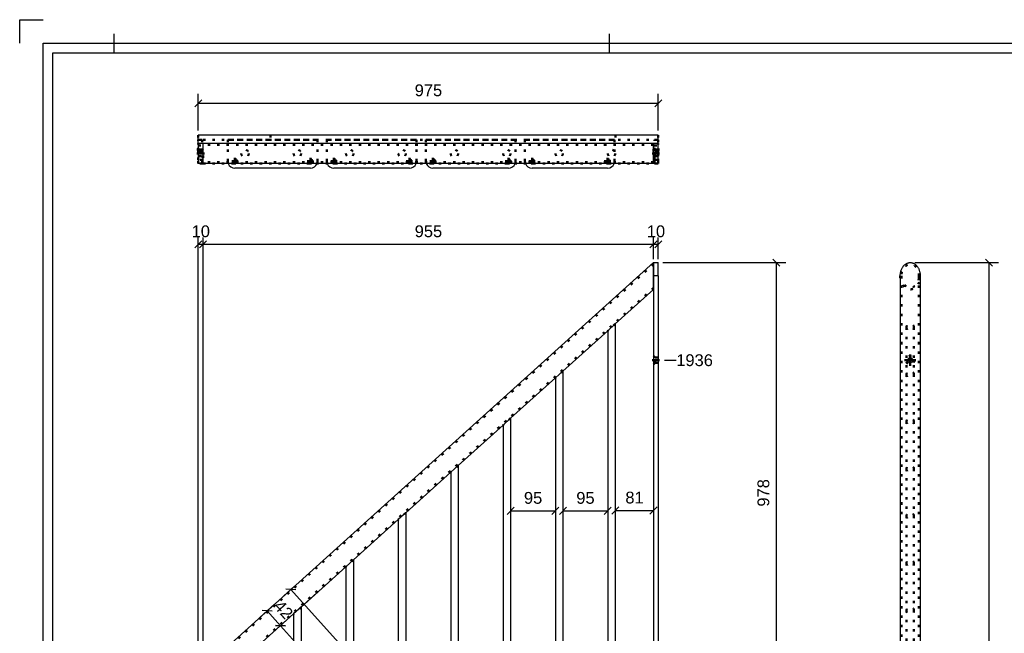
# Model space of a CAD drawing. Header units: millimetres. Extents: x -30 to 390, y -692 to -395.
# Tile 3 of 7: x -30 to 179, y -526 to -395. Entities that reach past the tile are written whole.
import ezdxf

# ---------------------------------------------------------------- set-up
doc = ezdxf.new("R2010")
doc.units = ezdxf.units.MM
doc.linetypes.add('DOT', pattern=[2, 0.5, -1.5])
doc.linetypes.add('STRICHPUNKT2', pattern=[18.5, 10, -4, 0.5, -4])
doc.layers.get('0').update_dxf_attribs({"linetype": 'CONTINUOUS'})
doc.layers.add('DIM49', color=4, linetype='CONTINUOUS')
doc.layers.add('TXT_DIM49', color=2, linetype='CONTINUOUS')
doc.layers.add('LE_ALL', color=7, linetype='CONTINUOUS', lineweight=50)
doc.styles.add('ARIAL', font='arial.ttf')

# ---------------------------------------------------------------- blocks, each defined once
blk = doc.blocks.new('DINA3_00002', base_point=(383.43, -685.5))
for p, q in [((-9.57, -402.5), (-9.57, -398.5)), ((95.43, -398.5), (95.43, -402.5)), ((-22.57, -685.5), (-22.57, -402.5)), ((-22.57, -402.5), (383.43, -402.5))]:
    blk.add_line(p, q)
for points in [[(-29.57, -400.5), (-29.57, -395.5), (-24.57, -395.5)], [(-24.57, -687.5), (-24.57, -400.5), (385.43, -400.5)]]:
    blk.add_lwpolyline(points)
blk = doc.blocks.new('_ZBL0026_00001')
blk.add_blockref('DINA3_00002', (383.43, -685.5))
blk = doc.blocks.new('Plaatwerk D_ 10_00096', base_point=(23.63, -420))
at = {"layer": 'LE_ALL', "color": 3, "linetype": 'DOT'}
for p, q in [((8.3, -420), (8.3, -421)), ((9.1, -421), (8.3, -421)), ((33.55, -421), (14.55, -421)), ((23.63, -420), (23.63, -421)), ((54.55, -421), (35.55, -421)), ((75.55, -421), (56.55, -421)), ((96.55, -421), (77.55, -421)), ((96.75, -420), (96.75, -421)), ((105.8, -421), (105, -421))]:
    blk.add_line(p, q, dxfattribs=at)
blk.add_lwpolyline([(105.8, -420), (105.8, -421), (8.3, -421)], dxfattribs=at)
blk = doc.blocks.new('Plaatwerk D_ 10_00095')
blk.add_blockref('Plaatwerk D_ 10_00096', (23.63, -420))
blk = doc.blocks.new('Plaatwerk D_ 8_00098', base_point=(105, -423.8))
at = {"layer": 'LE_ALL', "color": 3, "linetype": 'DOT'}
for p, q in [((105, -422.2), (105.8, -422.2)), ((105, -423.8), (105.8, -423.8)), ((105, -425.2), (105.8, -425.2)), ((105.8, -425.2), (105.8, -426)), ((105, -426), (105.8, -426))]:
    blk.add_line(p, q, dxfattribs=at)
blk.add_lwpolyline([(105, -426), (105, -425.2), (105, -421), (105.8, -421), (105.8, -425.2)], dxfattribs=at)
blk = doc.blocks.new('_00100', base_point=(104.7, -423))
at = {"layer": 'LE_ALL', "color": 1, "linetype": 'STRICHPUNKT2'}
blk.add_line((104.7, -423), (106.1, -423), dxfattribs=at)
blk.add_line((104.7, -423), (106.1, -423), dxfattribs=at)
blk = doc.blocks.new('_00099')
blk.add_blockref('_00100', (104.7, -423))
blk = doc.blocks.new('Plaatwerk D_ 8_00097')
for name, p in [('Plaatwerk D_ 8_00098', (105, -423.8)), ('_00099', (0, 0))]:
    blk.add_blockref(name, p)
blk = doc.blocks.new('Plaatwerk D_ 8_00102', base_point=(8.3, -423.8))
at = {"layer": 'LE_ALL', "color": 3, "linetype": 'DOT'}
for p, q in [((8.3, -422.2), (9.1, -422.2)), ((8.3, -423.8), (9.1, -423.8)), ((8.3, -426), (8.3, -425.2)), ((9.1, -425.2), (9.1, -426)), ((9.1, -426), (8.3, -426))]:
    blk.add_line(p, q, dxfattribs=at)
blk.add_lwpolyline([(9.1, -421), (9.1, -425.2), (8.3, -425.2), (8.3, -421)], close=True, dxfattribs=at)
blk = doc.blocks.new('_00104', base_point=(8, -423))
at = {"layer": 'LE_ALL', "color": 1, "linetype": 'STRICHPUNKT2'}
blk.add_line((8, -423), (9.4, -423), dxfattribs=at)
blk.add_line((8, -423), (9.4, -423), dxfattribs=at)
blk = doc.blocks.new('_00103')
blk.add_blockref('_00104', (8, -423))
blk = doc.blocks.new('Plaatwerk D_ 8_00101')
for name, p in [('Plaatwerk D_ 8_00102', (8.3, -423.8)), ('_00103', (0, 0))]:
    blk.add_blockref(name, p)
blk = doc.blocks.new('Plaatwerk D_ 10_00106', base_point=(8.94, -423.33))
blk.add_line((9.3, -426), (8.3, -426))
blk.add_lwpolyline([(9.3, -426), (9.3, -426), (9.3, -421.76), (8.3, -421.76), (8.3, -421.76), (8.3, -426)])
at = {"layer": 'LE_ALL', "color": 3, "linetype": 'DOT'}
for p, q in [((8.3, -423.33), (8.3, -424.43)), ((8.94, -423.33), (8.3, -423.33)), ((9.3, -422.97), (8.94, -423.33)), ((8.94, -423.33), (8.94, -424.43)), ((8.94, -423.33), (8.94, -424.43)), ((9.3, -424.79), (9.3, -422.97))]:
    blk.add_line(p, q, dxfattribs=at)
blk.add_lwpolyline([(9.3, -424.79), (8.94, -424.43), (8.3, -424.43)], dxfattribs=at)
blk = doc.blocks.new('_00108', base_point=(9.6, -423.88))
at = {"layer": 'LE_ALL', "color": 1, "linetype": 'STRICHPUNKT2'}
blk.add_line((9.6, -423.88), (8, -423.88), dxfattribs=at)
blk.add_line((9.6, -423.88), (8, -423.88), dxfattribs=at)
blk = doc.blocks.new('_00107')
blk.add_blockref('_00108', (9.6, -423.88))
blk = doc.blocks.new('Plaatwerk D_ 10_00105')
for name, p in [('Plaatwerk D_ 10_00106', (8.94, -423.33)), ('_00107', (0, 0))]:
    blk.add_blockref(name, p)
blk = doc.blocks.new('Plaatwerk D_ 10_00110', base_point=(105.16, -424.43))
blk.add_line((105.8, -426), (104.8, -426))
blk.add_lwpolyline([(105.8, -426), (105.8, -426), (105.8, -421.76), (104.8, -421.76), (104.8, -421.76), (104.8, -426)])
at = {"layer": 'LE_ALL', "color": 3, "linetype": 'DOT'}
for p, q in [((104.8, -422.97), (104.8, -424.79)), ((105.16, -424.43), (105.16, -423.33)), ((105.16, -424.43), (105.16, -423.33)), ((105.8, -424.43), (105.8, -423.33)), ((104.8, -424.79), (105.16, -424.43)), ((105.16, -424.43), (105.8, -424.43))]:
    blk.add_line(p, q, dxfattribs=at)
blk.add_lwpolyline([(104.8, -422.97), (105.16, -423.33), (105.8, -423.33)], dxfattribs=at)
blk = doc.blocks.new('_00112', base_point=(104.5, -423.88))
at = {"layer": 'LE_ALL', "color": 1, "linetype": 'STRICHPUNKT2'}
blk.add_line((104.5, -423.88), (106.1, -423.88), dxfattribs=at)
blk.add_line((104.5, -423.88), (106.1, -423.88), dxfattribs=at)
blk = doc.blocks.new('_00111')
blk.add_blockref('_00112', (104.5, -423.88))
blk = doc.blocks.new('Plaatwerk D_ 10_00109')
for name, p in [('Plaatwerk D_ 10_00110', (105.16, -424.43)), ('_00111', (0, 0))]:
    blk.add_blockref(name, p)
blk = doc.blocks.new('_D1', base_point=(54.17, -411.73))
at = {"layer": 'DIM49', "color": 1}
for p, q in [((9.05, -412.48), (7.55, -413.98)), ((8.3, -419), (8.3, -411.23)), ((8.3, -413.23), (105.8, -413.23)), ((105.05, -413.98), (106.55, -412.48)), ((105.8, -419), (105.8, -411.23))]:
    blk.add_line(p, q, dxfattribs=at)
at = {"layer": 'TXT_DIM49', "style": 'ARIAL'}
blk.add_text('975', height=2.5, dxfattribs=at).set_placement((54.17, -411.73))
blk = doc.blocks.new('Plaatwerk D_ 10_00114', base_point=(105.8, -420))
for p, q in [((105.8, -420), (8.3, -420)), ((8.3, -421.76), (8.3, -420)), ((105.8, -421.76), (105.8, -420))]:
    blk.add_line(p, q)
at = {"layer": 'LE_ALL', "color": 3, "linetype": 'DOT'}
for p, q in [((8.3, -426), (8.3, -421.76)), ((105.8, -426), (105.8, -421.76)), ((9.3, -426), (8.3, -426)), ((105.8, -426), (9.3, -426))]:
    blk.add_line(p, q, dxfattribs=at)
blk.add_blockref('_D1', (54.17, -411.73))
blk = doc.blocks.new('Plaatwerk D_ 10_00113')
blk.add_blockref('Plaatwerk D_ 10_00114', (105.8, -420))
blk = doc.blocks.new('Constructie buis 42.4x2.6_00116', base_point=(104.8, -422.02))
for p, q in [((9.3, -426), (9.3, -421.76)), ((104.8, -421.76), (9.3, -421.76)), ((104.8, -426), (104.8, -421.76)), ((104.8, -426), (9.3, -426))]:
    blk.add_line(p, q)
at = {"layer": 'LE_ALL', "color": 3, "linetype": 'DOT'}
for p, q in [((104.8, -422.02), (9.3, -422.02)), ((104.8, -425.74), (9.3, -425.74))]:
    blk.add_line(p, q, dxfattribs=at)
blk = doc.blocks.new('Constructie buis 42.4x2.6_00115')
blk.add_blockref('Constructie buis 42.4x2.6_00116', (104.8, -422.02))
blk = doc.blocks.new('Plaatwerk D_ 8_00119', base_point=(32.05, -425.05))
blk.add_line((32.05, -427), (16.05, -427))
for centre, start, end in [((16.05, -425.5), -160.5285, -90), ((32.05, -425.5), -90, -19.4715)]:
    blk.add_arc(centre, 1.5, start, end)
at = {"layer": 'LE_ALL', "color": 3, "linetype": 'DOT'}
for p, q in [((14.55, -421), (33.55, -421)), ((14.55, -425.5), (14.55, -421)), ((33.55, -421), (33.55, -425.5))]:
    blk.add_line(p, q, dxfattribs=at)
for centre in [(16.05, -425.5), (32.05, -425.5)]:
    blk.add_circle(centre, 0.45, dxfattribs=at)
for centre, start, end in [((16.05, -425.5), 180, -160.5285), ((32.05, -425.5), -19.4715, 0)]:
    blk.add_arc(centre, 1.5, start, end, dxfattribs=at)
blk = doc.blocks.new('_00121', base_point=(16.05, -425.5))
at = {"layer": 'LE_ALL', "color": 1, "linetype": 'STRICHPUNKT2'}
for p, q in [((16.05, -425.5), (15.37, -425.5)), ((16.05, -425.5), (15.37, -425.5)), ((16.05, -425.5), (16.05, -424.83)), ((16.05, -425.5), (16.05, -424.83)), ((16.05, -425.5), (16.72, -425.5)), ((16.05, -425.5), (16.05, -426.18)), ((16.05, -425.5), (16.72, -425.5)), ((16.05, -425.5), (16.05, -426.18)), ((32.05, -425.5), (31.37, -425.5)), ((32.05, -425.5), (31.37, -425.5)), ((32.05, -425.5), (32.05, -424.83)), ((32.05, -425.5), (32.05, -424.83)), ((32.05, -425.5), (32.72, -425.5)), ((32.05, -425.5), (32.05, -426.18)), ((32.05, -425.5), (32.72, -425.5)), ((32.05, -425.5), (32.05, -426.18))]:
    blk.add_line(p, q, dxfattribs=at)
blk = doc.blocks.new('_00120')
blk.add_blockref('_00121', (16.05, -425.5))
blk = doc.blocks.new('Plaatwerk D_ 8_00118')
for name, p in [('Plaatwerk D_ 8_00119', (32.05, -425.05)), ('_00120', (0, 0))]:
    blk.add_blockref(name, p)
blk = doc.blocks.new('Plaatwerk D_ 8_00123', base_point=(53.05, -425.05))
blk.add_line((53.05, -427), (37.05, -427))
for centre, start, end in [((37.05, -425.5), -160.5285, -90), ((53.05, -425.5), -90, -19.4715)]:
    blk.add_arc(centre, 1.5, start, end)
at = {"layer": 'LE_ALL', "color": 3, "linetype": 'DOT'}
for p, q in [((35.55, -421), (54.55, -421)), ((35.55, -425.5), (35.55, -421)), ((54.55, -421), (54.55, -425.5))]:
    blk.add_line(p, q, dxfattribs=at)
for centre in [(37.05, -425.5), (53.05, -425.5)]:
    blk.add_circle(centre, 0.45, dxfattribs=at)
for centre, start, end in [((37.05, -425.5), 180, -160.5285), ((53.05, -425.5), -19.4715, 0)]:
    blk.add_arc(centre, 1.5, start, end, dxfattribs=at)
blk = doc.blocks.new('_00125', base_point=(37.05, -425.5))
at = {"layer": 'LE_ALL', "color": 1, "linetype": 'STRICHPUNKT2'}
for p, q in [((37.05, -425.5), (36.37, -425.5)), ((37.05, -425.5), (36.37, -425.5)), ((37.05, -425.5), (37.05, -424.83)), ((37.05, -425.5), (37.05, -424.83)), ((37.05, -425.5), (37.72, -425.5)), ((37.05, -425.5), (37.05, -426.18)), ((37.05, -425.5), (37.72, -425.5)), ((37.05, -425.5), (37.05, -426.18)), ((53.05, -425.5), (52.37, -425.5)), ((53.05, -425.5), (52.37, -425.5)), ((53.05, -425.5), (53.05, -424.83)), ((53.05, -425.5), (53.05, -424.83)), ((53.05, -425.5), (53.72, -425.5)), ((53.05, -425.5), (53.05, -426.18)), ((53.05, -425.5), (53.72, -425.5)), ((53.05, -425.5), (53.05, -426.18))]:
    blk.add_line(p, q, dxfattribs=at)
blk = doc.blocks.new('_00124')
blk.add_blockref('_00125', (37.05, -425.5))
blk = doc.blocks.new('Plaatwerk D_ 8_00122')
for name, p in [('Plaatwerk D_ 8_00123', (53.05, -425.05)), ('_00124', (0, 0))]:
    blk.add_blockref(name, p)
blk = doc.blocks.new('Plaatwerk D_ 8_00127', base_point=(74.05, -425.05))
blk.add_line((74.05, -427), (58.05, -427))
for centre, start, end in [((58.05, -425.5), -160.5285, -90), ((74.05, -425.5), -90, -19.4715)]:
    blk.add_arc(centre, 1.5, start, end)
at = {"layer": 'LE_ALL', "color": 3, "linetype": 'DOT'}
for p, q in [((56.55, -421), (75.55, -421)), ((56.55, -425.5), (56.55, -421)), ((75.55, -421), (75.55, -425.5))]:
    blk.add_line(p, q, dxfattribs=at)
for centre in [(58.05, -425.5), (74.05, -425.5)]:
    blk.add_circle(centre, 0.45, dxfattribs=at)
for centre, start, end in [((58.05, -425.5), 180, -160.5285), ((74.05, -425.5), -19.4715, 0)]:
    blk.add_arc(centre, 1.5, start, end, dxfattribs=at)
blk = doc.blocks.new('_00129', base_point=(58.05, -425.5))
at = {"layer": 'LE_ALL', "color": 1, "linetype": 'STRICHPUNKT2'}
for p, q in [((58.05, -425.5), (57.37, -425.5)), ((58.05, -425.5), (57.37, -425.5)), ((58.05, -425.5), (58.05, -424.83)), ((58.05, -425.5), (58.05, -424.83)), ((58.05, -425.5), (58.72, -425.5)), ((58.05, -425.5), (58.05, -426.18)), ((58.05, -425.5), (58.72, -425.5)), ((58.05, -425.5), (58.05, -426.18)), ((74.05, -425.5), (73.37, -425.5)), ((74.05, -425.5), (73.37, -425.5)), ((74.05, -425.5), (74.05, -424.83)), ((74.05, -425.5), (74.05, -424.83)), ((74.05, -425.5), (74.72, -425.5)), ((74.05, -425.5), (74.05, -426.18)), ((74.05, -425.5), (74.72, -425.5)), ((74.05, -425.5), (74.05, -426.18))]:
    blk.add_line(p, q, dxfattribs=at)
blk = doc.blocks.new('_00128')
blk.add_blockref('_00129', (58.05, -425.5))
blk = doc.blocks.new('Plaatwerk D_ 8_00126')
for name, p in [('Plaatwerk D_ 8_00127', (74.05, -425.05)), ('_00128', (0, 0))]:
    blk.add_blockref(name, p)
blk = doc.blocks.new('Plaatwerk D_ 8_00131', base_point=(95.05, -425.05))
blk.add_line((95.05, -427), (79.05, -427))
for centre, start, end in [((79.05, -425.5), -160.5285, -90), ((95.05, -425.5), -90, -19.4715)]:
    blk.add_arc(centre, 1.5, start, end)
at = {"layer": 'LE_ALL', "color": 3, "linetype": 'DOT'}
for p, q in [((77.55, -421), (96.55, -421)), ((77.55, -425.5), (77.55, -421)), ((96.55, -421), (96.55, -425.5))]:
    blk.add_line(p, q, dxfattribs=at)
for centre in [(79.05, -425.5), (95.05, -425.5)]:
    blk.add_circle(centre, 0.45, dxfattribs=at)
for centre, start, end in [((79.05, -425.5), 180, -160.5285), ((95.05, -425.5), -19.4715, 0)]:
    blk.add_arc(centre, 1.5, start, end, dxfattribs=at)
blk = doc.blocks.new('_00133', base_point=(79.05, -425.5))
at = {"layer": 'LE_ALL', "color": 1, "linetype": 'STRICHPUNKT2'}
for p, q in [((79.05, -425.5), (78.37, -425.5)), ((79.05, -425.5), (78.37, -425.5)), ((79.05, -425.5), (79.05, -424.83)), ((79.05, -425.5), (79.05, -424.83)), ((79.05, -425.5), (79.72, -425.5)), ((79.05, -425.5), (79.05, -426.18)), ((79.05, -425.5), (79.72, -425.5)), ((79.05, -425.5), (79.05, -426.18)), ((95.05, -425.5), (94.37, -425.5)), ((95.05, -425.5), (94.37, -425.5)), ((95.05, -425.5), (95.05, -424.83)), ((95.05, -425.5), (95.05, -424.83)), ((95.05, -425.5), (95.72, -425.5)), ((95.05, -425.5), (95.05, -426.18)), ((95.05, -425.5), (95.72, -425.5)), ((95.05, -425.5), (95.05, -426.18))]:
    blk.add_line(p, q, dxfattribs=at)
blk = doc.blocks.new('_00132')
blk.add_blockref('_00133', (79.05, -425.5))
blk = doc.blocks.new('Plaatwerk D_ 8_00130')
for name, p in [('Plaatwerk D_ 8_00131', (95.05, -425.05)), ('_00132', (0, 0))]:
    blk.add_blockref(name, p)
blk = doc.blocks.new('Trededragers_00117')
for name in ['Plaatwerk D_ 8_00118', 'Plaatwerk D_ 8_00122', 'Plaatwerk D_ 8_00126', 'Plaatwerk D_ 8_00130']:
    blk.add_blockref(name, (0, 0))
blk = doc.blocks.new('Massieve as 16_00136', base_point=(19, -423.88))
at = {"layer": 'LE_ALL', "color": 3, "linetype": 'DOT'}
blk.add_circle((18.2, -423.88), 0.8, dxfattribs=at)
blk = doc.blocks.new('Massieve as 16_00135')
blk.add_blockref('Massieve as 16_00136', (19, -423.88))
blk = doc.blocks.new('Massieve as 16_00138', base_point=(30.1, -423.88))
at = {"layer": 'LE_ALL', "color": 3, "linetype": 'DOT'}
blk.add_circle((29.3, -423.88), 0.8, dxfattribs=at)
blk = doc.blocks.new('Massieve as 16_00137')
blk.add_blockref('Massieve as 16_00138', (30.1, -423.88))
blk = doc.blocks.new('Massieve as 16_00140', base_point=(41.2, -423.88))
at = {"layer": 'LE_ALL', "color": 3, "linetype": 'DOT'}
blk.add_circle((40.4, -423.88), 0.8, dxfattribs=at)
blk = doc.blocks.new('Massieve as 16_00139')
blk.add_blockref('Massieve as 16_00140', (41.2, -423.88))
blk = doc.blocks.new('Massieve as 16_00142', base_point=(52.3, -423.88))
at = {"layer": 'LE_ALL', "color": 3, "linetype": 'DOT'}
blk.add_circle((51.5, -423.88), 0.8, dxfattribs=at)
blk = doc.blocks.new('Massieve as 16_00141')
blk.add_blockref('Massieve as 16_00142', (52.3, -423.88))
blk = doc.blocks.new('Massieve as 16_00144', base_point=(63.4, -423.88))
at = {"layer": 'LE_ALL', "color": 3, "linetype": 'DOT'}
blk.add_circle((62.6, -423.88), 0.8, dxfattribs=at)
blk = doc.blocks.new('Massieve as 16_00143')
blk.add_blockref('Massieve as 16_00144', (63.4, -423.88))
blk = doc.blocks.new('Massieve as 16_00146', base_point=(74.5, -423.88))
at = {"layer": 'LE_ALL', "color": 3, "linetype": 'DOT'}
blk.add_circle((73.7, -423.88), 0.8, dxfattribs=at)
blk = doc.blocks.new('Massieve as 16_00145')
blk.add_blockref('Massieve as 16_00146', (74.5, -423.88))
blk = doc.blocks.new('Massieve as 16_00148', base_point=(85.6, -423.88))
at = {"layer": 'LE_ALL', "color": 3, "linetype": 'DOT'}
blk.add_circle((84.8, -423.88), 0.8, dxfattribs=at)
blk = doc.blocks.new('Massieve as 16_00147')
blk.add_blockref('Massieve as 16_00148', (85.6, -423.88))
blk = doc.blocks.new('Massieve as 16_00150', base_point=(96.7, -423.88))
at = {"layer": 'LE_ALL', "color": 3, "linetype": 'DOT'}
blk.add_circle((95.9, -423.88), 0.8, dxfattribs=at)
blk = doc.blocks.new('Massieve as 16_00149')
blk.add_blockref('Massieve as 16_00150', (96.7, -423.88))
blk = doc.blocks.new('Spijlen_00134')
for name in ['Massieve as 16_00135', 'Massieve as 16_00137', 'Massieve as 16_00139', 'Massieve as 16_00141', 'Massieve as 16_00143', 'Massieve as 16_00145', 'Massieve as 16_00147', 'Massieve as 16_00149']:
    blk.add_blockref(name, (0, 0))
blk = doc.blocks.new('Trapboom_00094')
for name in ['Plaatwerk D_ 10_00113', 'Plaatwerk D_ 8_00101', 'Plaatwerk D_ 10_00095', 'Trededragers_00117', 'Plaatwerk D_ 8_00097', 'Plaatwerk D_ 10_00105', 'Constructie buis 42.4x2.6_00115', 'Spijlen_00134', 'Plaatwerk D_ 10_00109']:
    blk.add_blockref(name, (0, 0))
blk = doc.blocks.new('BNR 14_00093')
blk.add_blockref('Trapboom_00094', (0, 0))
blk = doc.blocks.new('Breda_00092')
blk.add_blockref('BNR 14_00093', (0, 0))
blk = doc.blocks.new('_A3D0042_00091')
blk.add_blockref('Breda_00092', (0, 0))
blk = doc.blocks.new('_ANS0042_00090')
blk.add_blockref('_A3D0042_00091', (0, 0))
blk = doc.blocks.new('_D22', base_point=(129.34, -498.76))
at = {"layer": 'DIM49', "color": 1}
for p, q in [((131.59, -447.75), (130.09, -446.25)), ((106.8, -447), (132.84, -447)), ((130.84, -544.75), (130.84, -447)), ((106.8, -544.75), (132.84, -544.75)), ((130.09, -544), (131.59, -545.5))]:
    blk.add_line(p, q, dxfattribs=at)
at = {"layer": 'TXT_DIM49', "style": 'ARIAL'}
blk.add_text('978', height=2.5, rotation=90.0002, dxfattribs=at).set_placement((129.34, -498.76))
blk = doc.blocks.new('_D27', base_point=(109.62, -468.96))
at = {"layer": 'DIM49', "color": 1}
blk.add_line((107.1, -467.71), (109.62, -467.71), dxfattribs=at)
at = {"layer": 'TXT_DIM49', "style": 'ARIAL'}
blk.add_text('1936', height=2.5, dxfattribs=at).set_placement((109.62, -468.96))
blk = doc.blocks.new('Plaatwerk D_ 10_00157', base_point=(23.63, -648.48))
for name, p in [('_D22', (129.34, -498.76)), ('_D27', (109.62, -468.96))]:
    blk.add_blockref(name, p)
blk = doc.blocks.new('Plaatwerk D_ 10_00156')
blk.add_blockref('Plaatwerk D_ 10_00157', (23.63, -648.48))
blk = doc.blocks.new('_D32', base_point=(6.88, -441.62))
at = {"layer": 'DIM49', "color": 1}
for p, q in [((9.05, -442.37), (7.55, -443.87)), ((8.3, -532.12), (8.3, -441.72)), ((8.55, -443.87), (10.05, -442.37)), ((9.3, -532.12), (9.3, -441.72)), ((8.3, -443.12), (9.3, -443.12))]:
    blk.add_line(p, q, dxfattribs=at)
at = {"layer": 'TXT_DIM49', "style": 'ARIAL'}
blk.add_text('10', height=2.5, dxfattribs=at).set_placement((6.88, -441.62))
blk = doc.blocks.new('_D33', base_point=(54.17, -441.62))
at = {"layer": 'DIM49', "color": 1}
for p, q in [((10.05, -442.37), (8.55, -443.87)), ((9.3, -532.12), (9.3, -441.72)), ((104.05, -443.87), (105.55, -442.37)), ((104.8, -446.3), (104.8, -441.72)), ((9.3, -443.12), (104.8, -443.12))]:
    blk.add_line(p, q, dxfattribs=at)
at = {"layer": 'TXT_DIM49', "style": 'ARIAL'}
blk.add_text('955', height=2.5, dxfattribs=at).set_placement((54.17, -441.62))
blk = doc.blocks.new('_D34', base_point=(103.38, -441.62))
at = {"layer": 'DIM49', "color": 1}
for p, q in [((105.55, -442.37), (104.05, -443.87)), ((104.8, -446.3), (104.8, -441.72)), ((105.05, -443.87), (106.55, -442.37)), ((105.8, -446.25), (105.8, -441.72)), ((104.8, -443.12), (105.8, -443.12))]:
    blk.add_line(p, q, dxfattribs=at)
at = {"layer": 'TXT_DIM49', "style": 'ARIAL'}
blk.add_text('10', height=2.5, dxfattribs=at).set_placement((103.38, -441.62))
blk = doc.blocks.new('Plaatwerk D_ 10_00167', base_point=(8.94, -614.88))
for name, p in [('_D32', (6.88, -441.62)), ('_D33', (54.17, -441.62)), ('_D34', (103.38, -441.62))]:
    blk.add_blockref(name, p)
blk = doc.blocks.new('Plaatwerk D_ 10_00166')
blk.add_blockref('Plaatwerk D_ 10_00167', (8.94, -614.88))
blk = doc.blocks.new('Plaatwerk D_ 10_00171', base_point=(105.16, -539.86))
for p, q in [((104.8, -447), (105.8, -447)), ((104.8, -447), (104.8, -449.85)), ((105.8, -449.85), (105.8, -447)), ((104.8, -449.85), (104.8, -544.31)), ((105.8, -449.85), (104.8, -449.85)), ((105.8, -449.85), (105.8, -543.41))]:
    blk.add_line(p, q)
at = {"layer": 'LE_ALL', "color": 3, "linetype": 'DOT'}
for p, q in [((105.16, -468.26), (105.16, -467.16)), ((104.8, -468.62), (105.16, -468.26)), ((105.16, -468.26), (105.8, -468.26))]:
    blk.add_line(p, q, dxfattribs=at)
blk.add_lwpolyline([(104.8, -466.8), (105.16, -467.16), (105.8, -467.16)], dxfattribs=at)
blk = doc.blocks.new('_00173', base_point=(104.5, -467.71))
at = {"layer": 'LE_ALL', "color": 1, "linetype": 'STRICHPUNKT2'}
for p, q in [((104.5, -467.71), (106.1, -467.71)), ((104.5, -539.31), (106.1, -539.31))]:
    blk.add_line(p, q, dxfattribs=at)
blk = doc.blocks.new('_00172')
blk.add_blockref('_00173', (104.5, -467.71))
blk = doc.blocks.new('Plaatwerk D_ 10_00170')
for name, p in [('Plaatwerk D_ 10_00171', (105.16, -539.86)), ('_00172', (0, 0))]:
    blk.add_blockref(name, p)
blk = doc.blocks.new('_D39', base_point=(24.15, -520))
at = {"layer": 'DIM49', "color": 1}
for p, q in [((34.15, -516.42), (24.25, -525.35)), ((24.43, -519.48), (21.41, -522.2)), ((23.96, -520.91), (21.84, -520.8)), ((22.9, -520.86), (25.74, -524.01)), ((24.68, -523.95), (26.8, -524.06))]:
    blk.add_line(p, q, dxfattribs=at)
at = {"layer": 'TXT_DIM49', "style": 'ARIAL'}
blk.add_text('42', height=2.5, rotation=312.0434, dxfattribs=at).set_placement((24.15, -520))
blk = doc.blocks.new('_D40', base_point=(47.7, -546.12))
at = {"layer": 'DIM49', "color": 1}
for p, q in [((34.15, -516.42), (24.25, -525.35)), ((26.8, -524.06), (24.68, -523.95)), ((25.74, -524.01), (71.29, -574.52)), ((70.62, -575.13), (72.33, -573.59)), ((70.23, -574.47), (72.35, -574.58))]:
    blk.add_line(p, q, dxfattribs=at)
at = {"layer": 'TXT_DIM49', "style": 'ARIAL'}
blk.add_text('680', height=2.5, rotation=312.0434, dxfattribs=at).set_placement((47.7, -546.12))
blk = doc.blocks.new('_D42', base_point=(51.62, -540.4))
at = {"layer": 'DIM49', "color": 1}
for p, q in [((28.68, -515.64), (26.42, -517.68)), ((28.96, -516.4), (26.84, -516.29)), ((27.9, -516.34), (76.97, -570.75)), ((77.66, -570.13), (75.48, -572.09)), ((75.91, -570.7), (78.03, -570.81))]:
    blk.add_line(p, q, dxfattribs=at)
at = {"layer": 'TXT_DIM49', "style": 'ARIAL'}
blk.add_text('733', height=2.5, rotation=312.0434, dxfattribs=at).set_placement((51.62, -540.4))
blk = doc.blocks.new('Constructie buis 42.4x2.6_00177', base_point=(104.8, -447.35))
for p, q in [((104.8, -447), (9.3, -533.12)), ((104.8, -452.71), (104.8, -447))]:
    blk.add_line(p, q)
for points in [[(104.8, -452.71), (96.7, -460.01)], [(95.1, -461.46), (85.6, -470.02)], [(84, -471.47), (74.5, -480.03)], [(72.9, -481.48), (63.4, -490.04)], [(61.8, -491.49), (52.3, -500.05)], [(50.7, -501.5), (41.2, -510.06)], [(39.6, -511.51), (30.1, -520.07)], [(28.5, -521.52), (19, -530.08)]]:
    blk.add_lwpolyline(points)
at = {"layer": 'LE_ALL', "color": 3, "linetype": 'DOT'}
for p, q in [((104.8, -447.35), (9.3, -533.47)), ((104.8, -452.36), (9.3, -538.48))]:
    blk.add_line(p, q, dxfattribs=at)
for points in [[(96.7, -460.01), (95.1, -461.46)], [(85.6, -470.02), (84, -471.47)], [(74.5, -480.03), (72.9, -481.48)], [(63.4, -490.04), (61.8, -491.49)], [(52.3, -500.05), (50.7, -501.5)], [(41.2, -510.06), (39.6, -511.51)], [(30.1, -520.07), (28.5, -521.52)]]:
    blk.add_lwpolyline(points, dxfattribs=at)
for name, p in [('_D39', (24.15, -520)), ('_D40', (47.7, -546.12)), ('_D42', (51.62, -540.4))]:
    blk.add_blockref(name, p)
blk = doc.blocks.new('Constructie buis 42.4x2.6_00176')
blk.add_blockref('Constructie buis 42.4x2.6_00177', (104.8, -447.35))
blk = doc.blocks.new('_D46', base_point=(32.93, -565.96))
at = {"layer": 'DIM49', "color": 1}
for p, q in [((30.85, -566.71), (29.35, -568.21)), ((30.1, -567.46), (39.6, -567.46)), ((38.85, -568.21), (40.35, -566.71))]:
    blk.add_line(p, q, dxfattribs=at)
at = {"layer": 'TXT_DIM49', "style": 'ARIAL'}
blk.add_text('95', height=2.5, dxfattribs=at).set_placement((32.93, -565.96))
blk = doc.blocks.new('Massieve as 16_00199', base_point=(30.1, -611.67))
for p, q in [((30.1, -520.07), (28.5, -521.52)), ((28.5, -521.52), (28.5, -613.11)), ((30.1, -520.07), (30.1, -611.67)), ((30.1, -611.67), (28.5, -613.11))]:
    blk.add_line(p, q)
blk.add_blockref('_D46', (32.93, -565.96))
blk = doc.blocks.new('Massieve as 16_00198')
blk.add_blockref('Massieve as 16_00199', (30.1, -611.67))
blk = doc.blocks.new('Massieve as 16_00201', base_point=(41.2, -601.66))
for p, q in [((41.2, -510.06), (39.6, -511.51)), ((41.2, -510.06), (41.2, -601.66)), ((39.6, -511.51), (39.6, -603.1)), ((41.2, -601.66), (39.6, -603.1))]:
    blk.add_line(p, q)
blk = doc.blocks.new('Massieve as 16_00200')
blk.add_blockref('Massieve as 16_00201', (41.2, -601.66))
blk = doc.blocks.new('Massieve as 16_00203', base_point=(52.3, -591.65))
for p, q in [((52.3, -500.05), (50.7, -501.5)), ((52.3, -500.05), (52.3, -591.65)), ((50.7, -501.5), (50.7, -593.09)), ((52.3, -591.65), (50.7, -593.09))]:
    blk.add_line(p, q)
blk = doc.blocks.new('Massieve as 16_00202')
blk.add_blockref('Massieve as 16_00203', (52.3, -591.65))
blk = doc.blocks.new('Massieve as 16_00205', base_point=(63.4, -581.64))
for p, q in [((63.4, -490.04), (61.8, -491.49)), ((63.4, -490.04), (63.4, -581.64)), ((61.8, -491.49), (61.8, -583.08)), ((63.4, -581.64), (61.8, -583.08))]:
    blk.add_line(p, q)
blk = doc.blocks.new('Massieve as 16_00204')
blk.add_blockref('Massieve as 16_00205', (63.4, -581.64))
blk = doc.blocks.new('_D47', base_point=(77.33, -498.16))
at = {"layer": 'DIM49', "color": 1}
for p, q in [((75.25, -498.91), (73.75, -500.41)), ((74.5, -499.66), (84, -499.66)), ((83.25, -500.41), (84.75, -498.91))]:
    blk.add_line(p, q, dxfattribs=at)
at = {"layer": 'TXT_DIM49', "style": 'ARIAL'}
blk.add_text('95', height=2.5, dxfattribs=at).set_placement((77.33, -498.16))
blk = doc.blocks.new('Massieve as 16_00207', base_point=(74.5, -571.63))
for p, q in [((74.5, -480.03), (72.9, -481.48)), ((74.5, -480.03), (74.5, -571.63)), ((72.9, -481.48), (72.9, -573.07)), ((74.5, -571.63), (72.9, -573.07))]:
    blk.add_line(p, q)
blk.add_blockref('_D47', (77.33, -498.16))
blk = doc.blocks.new('Massieve as 16_00206')
blk.add_blockref('Massieve as 16_00207', (74.5, -571.63))
blk = doc.blocks.new('_D48', base_point=(88.43, -498.16))
at = {"layer": 'DIM49', "color": 1}
for p, q in [((86.35, -498.91), (84.85, -500.41)), ((85.6, -499.66), (95.1, -499.66)), ((94.35, -500.41), (95.85, -498.91))]:
    blk.add_line(p, q, dxfattribs=at)
at = {"layer": 'TXT_DIM49', "style": 'ARIAL'}
blk.add_text('95', height=2.5, dxfattribs=at).set_placement((88.43, -498.16))
blk = doc.blocks.new('Massieve as 16_00209', base_point=(85.6, -561.62))
for p, q in [((85.6, -470.02), (84, -471.47)), ((84, -471.47), (84, -563.06)), ((85.6, -470.02), (85.6, -561.62)), ((85.6, -561.62), (84, -563.06))]:
    blk.add_line(p, q)
blk.add_blockref('_D48', (88.43, -498.16))
blk = doc.blocks.new('Massieve as 16_00208')
blk.add_blockref('Massieve as 16_00209', (85.6, -561.62))
blk = doc.blocks.new('_D49', base_point=(98.83, -498.09))
at = {"layer": 'DIM49', "color": 1}
for p, q in [((97.45, -498.84), (95.95, -500.34)), ((104.05, -500.34), (105.55, -498.84)), ((96.7, -499.59), (104.8, -499.59))]:
    blk.add_line(p, q, dxfattribs=at)
at = {"layer": 'TXT_DIM49', "style": 'ARIAL'}
blk.add_text('81', height=2.5, dxfattribs=at).set_placement((98.83, -498.09))
blk = doc.blocks.new('Massieve as 16_00211', base_point=(96.7, -551.61))
for p, q in [((96.7, -460.01), (95.1, -461.46)), ((96.7, -460.01), (96.7, -551.61)), ((95.1, -461.46), (95.1, -553.05)), ((96.7, -551.61), (95.1, -553.05))]:
    blk.add_line(p, q)
blk.add_blockref('_D49', (98.83, -498.09))
blk = doc.blocks.new('Massieve as 16_00210')
blk.add_blockref('Massieve as 16_00211', (96.7, -551.61))
blk = doc.blocks.new('Spijlen_00195')
for name in ['Massieve as 16_00210', 'Massieve as 16_00208', 'Massieve as 16_00206', 'Massieve as 16_00204', 'Massieve as 16_00202', 'Massieve as 16_00200', 'Massieve as 16_00198']:
    blk.add_blockref(name, (0, 0))
blk = doc.blocks.new('Trapboom_00155')
for name in ['Plaatwerk D_ 10_00166', 'Plaatwerk D_ 10_00156', 'Plaatwerk D_ 10_00170', 'Constructie buis 42.4x2.6_00176', 'Spijlen_00195']:
    blk.add_blockref(name, (0, 0))
blk = doc.blocks.new('BNR 14_00154')
blk.add_blockref('Trapboom_00155', (0, 0))
blk = doc.blocks.new('Breda_00153')
blk.add_blockref('BNR 14_00154', (0, 0))
blk = doc.blocks.new('_A3D0043_00152')
blk.add_blockref('Breda_00153', (0, 0))
blk = doc.blocks.new('_ANS0043_00151')
blk.add_blockref('_A3D0043_00152', (0, 0))
blk = doc.blocks.new('_D56', base_point=(174.41, -553.11))
at = {"layer": 'DIM49', "color": 1}
for p, q in [((176.66, -447.75), (175.16, -446.25)), ((160.22, -447), (177.91, -447)), ((175.91, -447), (175.91, -661.3)), ((164.1, -661.3), (177.91, -661.3)), ((175.16, -660.55), (176.66, -662.05))]:
    blk.add_line(p, q, dxfattribs=at)
at = {"layer": 'TXT_DIM49', "style": 'ARIAL'}
blk.add_text('2143', height=2.5, rotation=90.0002, dxfattribs=at).set_placement((174.41, -553.11))
blk = doc.blocks.new('Plaatwerk D_ 10_00269', base_point=(160.13, -539.31))
blk.add_line((157.1, -449.85), (157.1, -543.41))
for points in [[(157.1, -449.85), (157.1, -449.69), (157.11, -449.53), (157.13, -449.36), (157.14, -449.31), (157.17, -449.15), (157.2, -448.99), (157.24, -448.84), (157.25, -448.8), (157.3, -448.65), (157.35, -448.51), (157.41, -448.37), (157.43, -448.33), (157.49, -448.2), (157.56, -448.07), (157.64, -447.95), (157.66, -447.93), (157.74, -447.81), (157.82, -447.71), (157.91, -447.61), (157.93, -447.59), (158.02, -447.5), (158.12, -447.42), (158.21, -447.34), (158.24, -447.33), (158.34, -447.26), (158.44, -447.2), (158.54, -447.15), (158.56, -447.14), (158.67, -447.1), (158.77, -447.07), (158.87, -447.04), (158.9, -447.03), (159.01, -447.01), (159.11, -447), (159.22, -447), (159.24, -447), (159.35, -447.01), (159.45, -447.02), (159.56, -447.04), (159.59, -447.04), (159.69, -447.07), (159.79, -447.11), (159.89, -447.15), (159.92, -447.16), (160.02, -447.21), (160.12, -447.27), (160.22, -447.34), (160.25, -447.36), (160.34, -447.43), (160.43, -447.51), (160.52, -447.6), (160.55, -447.63), (160.63, -447.73), (160.72, -447.83), (160.79, -447.94), (160.82, -447.98), (160.89, -448.1), (160.96, -448.22), (161.02, -448.35), (161.04, -448.4), (161.1, -448.53), (161.15, -448.68), (161.2, -448.82), (161.21, -448.87), (161.25, -449.02), (161.28, -449.18), (161.3, -449.34), (161.31, -449.38), (161.33, -449.55), (161.34, -449.71), (161.34, -449.85), (161.34, -543.41)], [(161.34, -543.41), (157.1, -543.41), (157.1, -544.31)]]:
    blk.add_lwpolyline(points)
for centre in [(159.22, -467.71), (159.22, -539.31)]:
    blk.add_circle(centre, 0.55)
at = {"layer": 'LE_ALL', "color": 3, "linetype": 'DOT'}
blk.add_line((157.1, -544.31), (161.34, -544.31), dxfattribs=at)
blk.add_lwpolyline([(161.34, -544.31), (161.34, -543.41)], dxfattribs=at)
for centre in [(159.22, -467.71), (159.22, -539.31)]:
    blk.add_circle(centre, 0.912, dxfattribs=at)
blk.add_blockref('_D56', (174.41, -553.11))
blk = doc.blocks.new('_00271', base_point=(159.22, -467.71))
at = {"layer": 'LE_ALL', "color": 1, "linetype": 'STRICHPUNKT2'}
for p, q in [((159.22, -467.71), (159.22, -466.5)), ((159.22, -467.71), (159.22, -466.86)), ((159.22, -467.71), (158.01, -467.71)), ((159.22, -467.71), (158.37, -467.71)), ((159.22, -467.71), (160.43, -467.71)), ((159.22, -467.71), (159.22, -468.92)), ((159.22, -467.71), (160.07, -467.71)), ((159.22, -467.71), (159.22, -468.56)), ((159.22, -539.31), (159.22, -538.09)), ((159.22, -539.31), (159.22, -538.46)), ((159.22, -539.31), (158.01, -539.31)), ((159.22, -539.31), (158.37, -539.31)), ((159.22, -539.31), (160.43, -539.31)), ((159.22, -539.31), (159.22, -540.52)), ((159.22, -539.31), (160.07, -539.31)), ((159.22, -539.31), (159.22, -540.16))]:
    blk.add_line(p, q, dxfattribs=at)
blk = doc.blocks.new('_00270')
blk.add_blockref('_00271', (159.22, -467.71))
blk = doc.blocks.new('Plaatwerk D_ 10_00268')
for name, p in [('Plaatwerk D_ 10_00269', (160.13, -539.31)), ('_00270', (0, 0))]:
    blk.add_blockref(name, p)
blk = doc.blocks.new('Constructie buis 42.4x2.6_00275', base_point=(157.1, -535.98))
at = {"layer": 'LE_ALL', "color": 3, "linetype": 'DOT'}
blk.add_line((157.36, -449.85), (157.36, -535.98), dxfattribs=at)
blk.add_lwpolyline([(161.08, -449.85), (161.08, -535.98)], dxfattribs=at)
for centre, major_axis, start_param, end_param in [((159.22, -449.85), (0, -2.5), 1.570796, 4.712389), ((159.22, -449.85), (0, -2.85), 4.712389, 7.853982), ((159.22, -449.85), (0, -2.5), 4.712389, 7.853982), ((159.22, -535.98), (0, -2.85), 1.570796, 4.712389), ((159.22, -535.98), (0, -2.5), 1.570796, 4.712389), ((159.22, -535.98), (0, -2.85), 4.712389, 7.853982), ((159.22, -535.98), (0, -2.5), 4.712389, 7.853982)]:
    blk.add_ellipse(centre, major_axis=major_axis, ratio=0.742634, start_param=start_param, end_param=end_param, dxfattribs=at)
blk = doc.blocks.new('Constructie buis 42.4x2.6_00274')
blk.add_blockref('Constructie buis 42.4x2.6_00275', (157.1, -535.98))
blk = doc.blocks.new('Massieve as 16_00295', base_point=(158.42, -530.8))
at = {"layer": 'LE_ALL', "color": 3, "linetype": 'DOT'}
for p, q in [((158.42, -612.39), (158.42, -622.4)), ((160.02, -612.39), (160.02, -622.4))]:
    blk.add_line(p, q, dxfattribs=at)
for centre, start_param, end_param in [((159.22, -530.8), 6.283185, 9.424778), ((159.22, -530.8), 3.141593, 6.283185), ((159.22, -622.4), 0, 3.141593), ((159.22, -622.4), 3.141593, 6.283185)]:
    blk.add_ellipse(centre, major_axis=(0.8, 0), ratio=0.901786, start_param=start_param, end_param=end_param, dxfattribs=at)
blk = doc.blocks.new('Massieve as 16_00294')
blk.add_blockref('Massieve as 16_00295', (158.42, -530.8))
blk = doc.blocks.new('Massieve as 16_00297', base_point=(158.42, -520.79))
at = {"layer": 'LE_ALL', "color": 3, "linetype": 'DOT'}
for p, q in [((158.42, -602.38), (158.42, -612.39)), ((160.02, -602.38), (160.02, -612.39))]:
    blk.add_line(p, q, dxfattribs=at)
for centre, start_param, end_param in [((159.22, -520.79), 0, 3.141593), ((159.22, -520.79), 3.141593, 6.283185), ((159.22, -612.39), 0, 3.141593), ((159.22, -612.39), 3.141593, 6.283185)]:
    blk.add_ellipse(centre, major_axis=(0.8, 0), ratio=0.901786, start_param=start_param, end_param=end_param, dxfattribs=at)
blk = doc.blocks.new('Massieve as 16_00296')
blk.add_blockref('Massieve as 16_00297', (158.42, -520.79))
blk = doc.blocks.new('Massieve as 16_00299', base_point=(158.42, -510.78))
at = {"layer": 'LE_ALL', "color": 3, "linetype": 'DOT'}
for p, q in [((158.42, -592.37), (158.42, -602.38)), ((160.02, -592.37), (160.02, -602.38))]:
    blk.add_line(p, q, dxfattribs=at)
for centre, start_param, end_param in [((159.22, -510.78), 6.283185, 9.424778), ((159.22, -510.78), 3.141593, 6.283185), ((159.22, -602.38), 0, 3.141593), ((159.22, -602.38), 3.141593, 6.283185)]:
    blk.add_ellipse(centre, major_axis=(0.8, 0), ratio=0.901786, start_param=start_param, end_param=end_param, dxfattribs=at)
blk = doc.blocks.new('Massieve as 16_00298')
blk.add_blockref('Massieve as 16_00299', (158.42, -510.78))
blk = doc.blocks.new('Massieve as 16_00301', base_point=(158.42, -500.77))
at = {"layer": 'LE_ALL', "color": 3, "linetype": 'DOT'}
for p, q in [((158.42, -582.36), (158.42, -592.37)), ((160.02, -582.36), (160.02, -592.37))]:
    blk.add_line(p, q, dxfattribs=at)
for centre, start_param, end_param in [((159.22, -500.77), 0, 3.141593), ((159.22, -500.77), 3.141593, 6.283185), ((159.22, -592.37), 0, 3.141593), ((159.22, -592.37), 3.141593, 6.283185)]:
    blk.add_ellipse(centre, major_axis=(0.8, 0), ratio=0.901786, start_param=start_param, end_param=end_param, dxfattribs=at)
blk = doc.blocks.new('Massieve as 16_00300')
blk.add_blockref('Massieve as 16_00301', (158.42, -500.77))
blk = doc.blocks.new('Massieve as 16_00303', base_point=(158.42, -490.76))
at = {"layer": 'LE_ALL', "color": 3, "linetype": 'DOT'}
for p, q in [((158.42, -572.35), (158.42, -582.36)), ((160.02, -572.35), (160.02, -582.36))]:
    blk.add_line(p, q, dxfattribs=at)
for centre, start_param, end_param in [((159.22, -490.76), 6.283185, 9.424778), ((159.22, -490.76), 3.141593, 6.283185), ((159.22, -582.36), 0, 3.141593), ((159.22, -582.36), 3.141593, 6.283185)]:
    blk.add_ellipse(centre, major_axis=(0.8, 0), ratio=0.901786, start_param=start_param, end_param=end_param, dxfattribs=at)
blk = doc.blocks.new('Massieve as 16_00302')
blk.add_blockref('Massieve as 16_00303', (158.42, -490.76))
blk = doc.blocks.new('Massieve as 16_00305', base_point=(158.42, -480.75))
at = {"layer": 'LE_ALL', "color": 3, "linetype": 'DOT'}
for p, q in [((158.42, -562.34), (158.42, -572.35)), ((160.02, -562.34), (160.02, -572.35))]:
    blk.add_line(p, q, dxfattribs=at)
for centre, start_param, end_param in [((159.22, -480.75), 0, 3.141593), ((159.22, -480.75), 3.141593, 6.283185), ((159.22, -572.35), 0, 3.141593), ((159.22, -572.35), 3.141593, 6.283185)]:
    blk.add_ellipse(centre, major_axis=(0.8, 0), ratio=0.901786, start_param=start_param, end_param=end_param, dxfattribs=at)
blk = doc.blocks.new('Massieve as 16_00304')
blk.add_blockref('Massieve as 16_00305', (158.42, -480.75))
blk = doc.blocks.new('Massieve as 16_00307', base_point=(158.42, -470.75))
at = {"layer": 'LE_ALL', "color": 3, "linetype": 'DOT'}
for p, q in [((158.42, -552.33), (158.42, -562.34)), ((160.02, -552.33), (160.02, -562.34))]:
    blk.add_line(p, q, dxfattribs=at)
for centre, start_param, end_param in [((159.22, -470.75), 6.283185, 9.424778), ((159.22, -470.75), 3.141593, 6.283185), ((159.22, -562.34), 0, 3.141593), ((159.22, -562.34), 3.141593, 6.283185)]:
    blk.add_ellipse(centre, major_axis=(0.8, 0), ratio=0.901786, start_param=start_param, end_param=end_param, dxfattribs=at)
blk = doc.blocks.new('Massieve as 16_00306')
blk.add_blockref('Massieve as 16_00307', (158.42, -470.75))
blk = doc.blocks.new('Massieve as 16_00309', base_point=(158.42, -460.74))
at = {"layer": 'LE_ALL', "color": 3, "linetype": 'DOT'}
for p, q in [((158.42, -460.74), (158.42, -552.33)), ((160.02, -460.74), (160.02, -552.33))]:
    blk.add_line(p, q, dxfattribs=at)
for centre, start_param, end_param in [((159.22, -460.74), 0, 3.141593), ((159.22, -460.74), 3.141593, 6.283185), ((159.22, -552.33), 0, 3.141593), ((159.22, -552.33), 3.141593, 6.283185)]:
    blk.add_ellipse(centre, major_axis=(0.8, 0), ratio=0.901786, start_param=start_param, end_param=end_param, dxfattribs=at)
blk = doc.blocks.new('Massieve as 16_00308')
blk.add_blockref('Massieve as 16_00309', (158.42, -460.74))
blk = doc.blocks.new('Spijlen_00293')
for name in ['Massieve as 16_00308', 'Massieve as 16_00306', 'Massieve as 16_00304', 'Massieve as 16_00302', 'Massieve as 16_00300', 'Massieve as 16_00298', 'Massieve as 16_00296', 'Massieve as 16_00294']:
    blk.add_blockref(name, (0, 0))
blk = doc.blocks.new('Trapboom_00253')
for name in ['Plaatwerk D_ 10_00268', 'Constructie buis 42.4x2.6_00274', 'Spijlen_00293']:
    blk.add_blockref(name, (0, 0))
blk = doc.blocks.new('BNR 14_00252')
blk.add_blockref('Trapboom_00253', (0, 0))
blk = doc.blocks.new('Breda_00251')
blk.add_blockref('BNR 14_00252', (0, 0))
blk = doc.blocks.new('_A3D0044_00250')
blk.add_blockref('Breda_00251', (0, 0))
blk = doc.blocks.new('_ANS0044_00249')
blk.add_blockref('_A3D0044_00250', (0, 0))

msp = doc.modelspace()

# ---------------------------------------------------------------- block references
for name in ['_ZBL0026_00001', '_ANS0042_00090', '_ANS0043_00151', '_ANS0044_00249']:
    msp.add_blockref(name, (0, 0))

doc.saveas('drawing.dxf')
